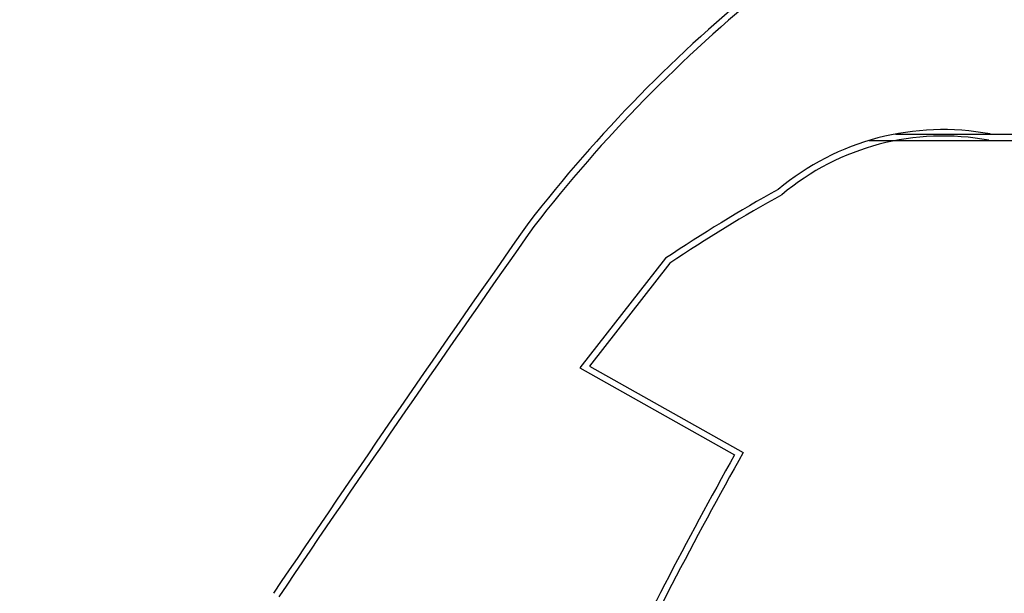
# Model space of a CAD drawing. Extents: x 41755 to 123924, y -112333 to 86187.
# Tile 46 of 256: x 98596 to 101655, y -68601 to -66820. Entities that reach past the tile are written whole.
import ezdxf

# ---------------------------------------------------------------- set-up
doc = ezdxf.new("R2010")
doc.units = 0
doc.header["$LTSCALE"] = 50
doc.layers.add('Pzt-chodniki', color=8, linetype='CONTINUOUS')

msp = doc.modelspace()

# ---------------------------------------------------------------- linework, layer by layer
at = {"layer": 'Pzt-chodniki'}
for points in [[(101610.144, -67174.925, 0.22371915), (100952.091, -67347.096, 0.02128355), (100601.954, -67561.048), (100335.463, -67901.627), (100816.463, -68171.455, 0.01625722), (100396.263, -68981.551, 0.09613088), (100048.178, -70115.349), (99637.984, -70148.076, 0.35095507), (99504.573, -70271.4), (99482.79, -72888.007), (99533.48, -77602.946, -0.05835857), (99480.077, -78078.108), (98878.25, -81446.288), (98615.419, -82842.442, 0.09845174), (98611.224, -83200.614, 0.254977), (98989.139, -83502.028), (99734.781, -83661.818), (101024.034, -83917.859)], [(101606.479, -67194.586, 0.22435926), (100963.462, -67363.661, 0.02121774), (100615.741, -67575.883), (100365.581, -67895.59), (100843.7, -68163.802, 0.01662172), (100414.118, -68990.571, 0.09751929), (100066.352, -70133.963), (99639.487, -70168.02, 0.34808834), (99524.56, -70273.034), (99502.791, -72887.983), (99553.48, -77602.791, -0.0583033), (99499.675, -78082.134), (98897.922, -81449.897), (98635.033, -82846.358, 0.09790747), (98630.492, -83194.824, 0.2540065), (98992.963, -83482.393), (99738.824, -83642.231), (101027.929, -83898.243)]]:
    msp.add_lwpolyline(points, format="xyb", dxfattribs=at)
for points in [[(101234.394, -67195.114), (112060.131, -67195.114)], [(101316.193, -67175.193), (112040.131, -67175.114)]]:
    msp.add_lwpolyline(points, dxfattribs=at)
for centre, radius, start, end in [((103754.203, -70222.925), 4526.054, 128.911465, 142.220201), ((103754.203, -70222.925), 4506.054, 128.917863, 142.214241), ((162025.095, -110904.491), 75587.533, 144.90822076, 145.96781653), ((162025.095, -110904.491), 75567.533, 144.90857691, 145.96715779)]:
    msp.add_arc(centre, radius, start, end, dxfattribs=at)

doc.saveas('drawing.dxf')
